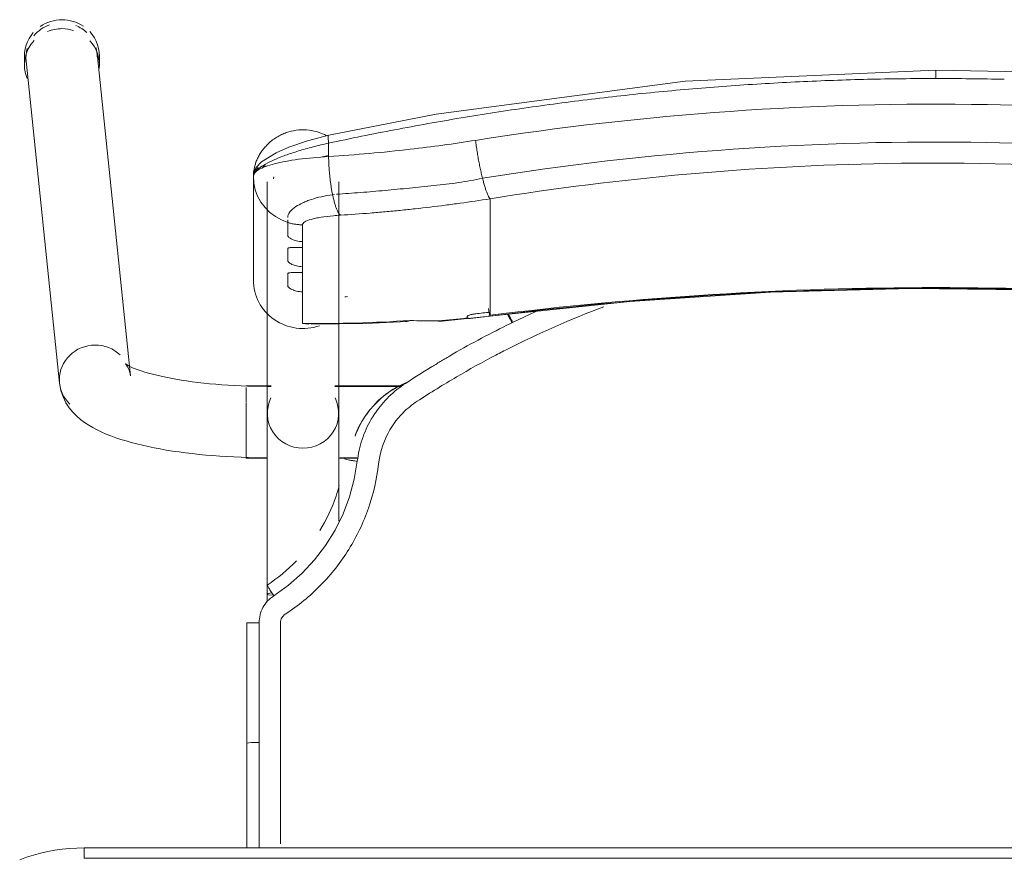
# Model space of a CAD drawing. Header units: metres. Extents: x 3 to 43.5, y -74 to -48.5.
# Tile 124 of 209: x 36.784 to 37.07, y -54.584 to -54.341. Entities that reach past the tile are written whole.
import ezdxf

# ---------------------------------------------------------------- set-up
doc = ezdxf.new("R2010")
doc.units = ezdxf.units.M
doc.layers.add('I-FURN', color=7, linetype='Continuous', lineweight=18)

# ---------------------------------------------------------------- blocks, each defined once
blk = doc.blocks.new('ConjuntoParaAlunoTamanho6 - CJA06_ConjuntoParaAlunoTamanho6-V15-1PAV - FRIGORÍFICA')
at = {"layer": 'I-FURN', "color": 253, "true_color": 0xaaaaaa}
for p, q in [((-0.2643, 0.29456), (-0.2643, 0.29197)), ((-0.23354, 0.20182), (-0.24321, 0.29526)), ((-0.24254, 0.29197), (-0.24254, 0.29456)), ((-0.2638, 0.29312), (-0.25413, 0.19969)), ((-0.1979, 0.25969), (-0.1979, 0.22964)), ((-0.19385, 0.25812), (-0.19385, 0.19097)), ((-0.19207, 0.25896), (-0.19202, 0.25906)), ((-0.19202, 0.25906), (-0.19192, 0.25949)), ((-0.17315, 0.19097), (-0.17315, 0.25812)), ((-0.19734, 0.2558), (-0.19665, 0.25395)), ((-0.17493, 0.25435), (-0.17437, 0.25441)), ((-0.19665, 0.25395), (-0.1957, 0.25221)), ((-0.1957, 0.25221), (-0.19451, 0.25062)), ((-0.12923, 0.2438), (-0.12923, 0.25317)), ((-0.12923, 0.24214), (-0.12923, 0.2438)), ((-0.18366, 0.24073), (-0.18366, 0.23904)), ((-0.12923, 0.24214), (-0.12923, 0.23653)), ((-0.12923, 0.23653), (-0.12923, 0.23486)), ((-0.12923, 0.23486), (-0.12923, 0.22925)), ((-0.18366, 0.23345), (-0.18366, 0.23176)), ((-0.12923, 0.22925), (-0.12923, 0.22759)), ((-0.18366, 0.22617), (-0.18366, 0.21701)), ((-0.12923, 0.22759), (-0.12923, 0.22197)), ((-0.12923, 0.22197), (-0.12923, 0.22031)), ((-0.11598, 0.22048), (-0.1227, 0.21732)), ((-0.14414, 0.21757), (-0.12926, 0.21915)), ((-0.18366, 0.21701), (-0.1818, 0.21679)), ((-0.19271, 0.19894), (-0.2, 0.19894)), ((-0.2, 0.19844), (-0.2, 0.19411)), ((-0.19271, 0.19879), (-0.19385, 0.19879)), ((-0.19385, 0.19879), (-0.19385, 0.19845)), ((-0.19385, 0.19845), (-0.19385, 0.19764)), ((-0.15474, 0.19894), (-0.17429, 0.19894)), ((-0.15494, 0.19879), (-0.17429, 0.19879)), ((-0.2, 0.19393), (-0.2, 0.18575)), ((-0.19385, 0.19367), (-0.19385, 0.1916)), ((-0.2, 0.18573), (-0.2, 0.17922)), ((-0.19385, 0.18688), (-0.19385, 0.18582)), ((-0.19385, 0.18371), (-0.19385, 0.18582)), ((-0.2, 0.17916), (-0.2, 0.17794)), ((-0.2, 0.17794), (-0.19377, 0.17794)), ((-0.19385, 0.17809), (-0.19385, 0.17951)), ((-0.17323, 0.17794), (-0.1676, 0.17794)), ((-0.17268, 0.17809), (-0.16757, 0.17809)), ((-0.18771, 0.14113), (-0.19199, 0.13805)), ((-0.19385, 0.13857), (-0.19385, 0.13643)), ((-0.19983, 0.13021), (-0.19982, 0.0953)), ((-0.19982, 0.06488), (-0.19982, 0.0953)), ((-0.19982, 0.0953), (-0.19982, 0.09529)), ((-0.19623, 0.09556), (-0.19738, 0.09554)), ((0.247, 0.06497), (-0.247, 0.06497)), ((-0.247, 0.06497), (-0.247, 0.06197)), ((0.247, 0.06497), (-0.247, 0.06497))]:
    blk.add_line(p, q, dxfattribs=at)
at = {"layer": 'I-FURN', "color": 253, "true_color": 0xaaaaaa, "flags": 128}
for points in [[(0.0001, 0.2904), (-0.07267, 0.28721), (-0.14486, 0.2777), (-0.17603, 0.27161)], [(0.17623, 0.27161), (0.10331, 0.28398), (0.03018, 0.28985), (0.0001, 0.2904)], [(-0.17603, 0.27161), (-0.18218, 0.26997), (-0.18761, 0.26812), (-0.19131, 0.26652), (-0.19557, 0.2639), (-0.19708, 0.26226), (-0.19765, 0.26113), (-0.1979, 0.25971)], [(-0.17607, 0.26928), (-0.17607, 0.26831), (-0.17607, 0.26734), (-0.17607, 0.26637), (-0.17607, 0.2654)], [(-0.1979, 0.24468), (-0.1979, 0.2522), (-0.1979, 0.25971)], [(-0.1979, 0.25969), (-0.19776, 0.25773), (-0.19734, 0.2558)], [(-0.1979, 0.25969), (-0.1979, 0.25218), (-0.1979, 0.24467), (-0.1979, 0.23715), (-0.1979, 0.22964)], [(-0.19451, 0.25062), (-0.19311, 0.2492), (-0.19152, 0.24799)], [(-0.19152, 0.24799), (-0.18977, 0.24701), (-0.1879, 0.24628)], [(-0.1879, 0.24243), (-0.1879, 0.24339), (-0.1879, 0.24435), (-0.1879, 0.24532), (-0.1879, 0.24628)], [(-0.18366, 0.24561), (-0.18366, 0.24439), (-0.18366, 0.24317), (-0.18366, 0.24195), (-0.18366, 0.24073)], [(-0.1879, 0.23515), (-0.1879, 0.23603), (-0.1879, 0.23692), (-0.1879, 0.2378), (-0.1879, 0.23868)], [(-0.18366, 0.23904), (-0.18366, 0.23764), (-0.18366, 0.23624), (-0.18366, 0.23485), (-0.18366, 0.23345)], [(-0.1879, 0.22787), (-0.1879, 0.22876), (-0.1879, 0.22964), (-0.1879, 0.23052), (-0.1879, 0.23141)], [(-0.18366, 0.23176), (-0.18366, 0.23036), (-0.18366, 0.22897), (-0.18366, 0.22757), (-0.18366, 0.22617)], [(-0.12926, 0.21915), (-0.08865, 0.22342), (-0.0479, 0.2261), (-0.00707, 0.22717), (0.03376, 0.22666), (0.07455, 0.22454), (0.11521, 0.22083), (0.12946, 0.21915)], [(-0.12923, 0.22031), (-0.12923, 0.22007), (-0.12923, 0.21984), (-0.12923, 0.21961), (-0.12923, 0.21937)], [(-0.18111, 0.21677), (-0.16533, 0.21701), (-0.15331, 0.21761)], [(-0.1359, 0.2187), (-0.1359, 0.21878), (-0.1359, 0.21886), (-0.1359, 0.21893), (-0.1359, 0.21901)], [(-0.23354, 0.20182), (-0.23373, 0.20287), (-0.23403, 0.20376), (-0.23437, 0.20445), (-0.23469, 0.20492), (-0.23492, 0.20521), (-0.23505, 0.20534), (-0.23507, 0.20536)], [(-0.23507, 0.20536), (-0.23501, 0.20531), (-0.23482, 0.20518), (-0.23451, 0.20499), (-0.23408, 0.20476), (-0.23355, 0.20449), (-0.23291, 0.2042), (-0.23217, 0.20389), (-0.23133, 0.20358), (-0.23041, 0.20326), (-0.22941, 0.20294), (-0.22832, 0.20262), (-0.22717, 0.2023), (-0.22594, 0.20199), (-0.22464, 0.20169), (-0.22328, 0.2014), (-0.22186, 0.20112), (-0.22039, 0.20086), (-0.21886, 0.2006), (-0.21729, 0.20036), (-0.21567, 0.20014), (-0.214, 0.19993), (-0.2123, 0.19973), (-0.21057, 0.19956), (-0.2088, 0.1994), (-0.207, 0.19926), (-0.20518, 0.19913), (-0.20334, 0.19903), (-0.20148, 0.19894), (-0.19961, 0.19888), (-0.19772, 0.19883), (-0.19583, 0.1988), (-0.19394, 0.19879), (-0.19385, 0.19879)], [(-0.25413, 0.19969), (-0.25375, 0.19762), (-0.25311, 0.19572), (-0.25226, 0.19403), (-0.25129, 0.19256), (-0.25023, 0.19128), (-0.24913, 0.19017), (-0.24799, 0.18919), (-0.24683, 0.18832), (-0.24563, 0.18753), (-0.24441, 0.18681), (-0.24316, 0.18615), (-0.24188, 0.18553), (-0.24055, 0.18496), (-0.23919, 0.18441), (-0.23778, 0.1839), (-0.23633, 0.18341), (-0.23483, 0.18295), (-0.2333, 0.18251), (-0.23171, 0.1821), (-0.23008, 0.1817), (-0.22841, 0.18133), (-0.2267, 0.18098), (-0.22495, 0.18064), (-0.22315, 0.18033), (-0.22132, 0.18004), (-0.21946, 0.17976), (-0.21756, 0.17951), (-0.21562, 0.17928), (-0.21366, 0.17906), (-0.21168, 0.17887), (-0.20967, 0.1787), (-0.20763, 0.17855), (-0.20558, 0.17842), (-0.20352, 0.17831), (-0.20144, 0.17823), (-0.19935, 0.17816), (-0.19725, 0.17811), (-0.19515, 0.17809), (-0.19385, 0.17809)], [(-0.19385, 0.13857), (-0.19385, 0.14057), (-0.19385, 0.14257), (-0.19385, 0.14457), (-0.19385, 0.14656), (-0.19385, 0.14855), (-0.19385, 0.15053), (-0.19385, 0.15249), (-0.19385, 0.15444), (-0.19385, 0.15637), (-0.19385, 0.15827), (-0.19385, 0.16015), (-0.19385, 0.162), (-0.19385, 0.16382), (-0.19385, 0.1656), (-0.19385, 0.16735), (-0.19385, 0.16905), (-0.19385, 0.17071), (-0.19385, 0.17233), (-0.19385, 0.1739), (-0.19385, 0.17541), (-0.19385, 0.17687), (-0.19385, 0.17828), (-0.19385, 0.17963), (-0.19385, 0.18092), (-0.19385, 0.18215), (-0.19385, 0.18331), (-0.19385, 0.18441), (-0.19385, 0.18544), (-0.19385, 0.1864), (-0.19385, 0.18729), (-0.19385, 0.1881), (-0.19385, 0.18885), (-0.19385, 0.18951), (-0.19385, 0.19011), (-0.19385, 0.19062), (-0.19385, 0.19097)], [(-0.17315, 0.19097), (-0.17315, 0.19051), (-0.17315, 0.18998), (-0.17315, 0.18937), (-0.17315, 0.18869), (-0.17315, 0.18793), (-0.17315, 0.1871), (-0.17315, 0.18619), (-0.17315, 0.18522), (-0.17315, 0.18417), (-0.17315, 0.18306), (-0.17315, 0.18188), (-0.17315, 0.18064), (-0.17315, 0.17934), (-0.17315, 0.17798), (-0.17315, 0.17656), (-0.17315, 0.17508), (-0.17315, 0.17355), (-0.17315, 0.17198), (-0.17315, 0.17035), (-0.17315, 0.16868), (-0.17315, 0.16696), (-0.17315, 0.16521), (-0.17315, 0.16342), (-0.17315, 0.16159), (-0.17315, 0.15974)], [(-0.16841, 0.18438), (-0.16841, 0.18437), (-0.16841, 0.18435), (-0.16841, 0.18434), (-0.16841, 0.18432)], [(-0.16774, 0.17706), (-0.16861, 0.17188), (-0.16997, 0.16679), (-0.17181, 0.16185), (-0.17415, 0.15713), (-0.17693, 0.15265), (-0.18013, 0.14846), (-0.18374, 0.14461), (-0.18771, 0.14113)], [(-0.19623, 0.13025), (-0.19623, 0.12331), (-0.19623, 0.11637), (-0.19623, 0.10942), (-0.19623, 0.10249), (-0.19623, 0.09556)], [(-0.19738, 0.09554), (-0.19841, 0.0955), (-0.1992, 0.09544), (-0.19969, 0.09537), (-0.19982, 0.0953)], [(-0.247, 0.06497), (-0.24912, 0.06492), (-0.25124, 0.0648), (-0.25334, 0.06459), (-0.25544, 0.06429), (-0.25753, 0.06391), (-0.2596, 0.06345), (-0.26165, 0.0629), (-0.26367, 0.06228), (-0.26567, 0.06157)], [(0.247, 0.06197), (0.1235, 0.06197), (0, 0.06197), (-0.1235, 0.06197), (-0.247, 0.06197)], [(-0.247, 0.06197), (-0.1235, 0.06197), (0, 0.06197), (0.1235, 0.06197), (0.247, 0.06197)]]:
    blk.add_lwpolyline(points, dxfattribs=at)
at = {"layer": 'I-FURN', "color": 253, "true_color": 0xaaaaaa}
for centre, major_axis, ratio, start_param, end_param in [((-0.25351, 0.29419), (0.01029, 0.00107), 0.967158, 1.815725, 2.361641), ((-0.25342, 0.29456), (0.01088, 0), 0.965926, 1.570796, 2.185058), ((-0.25342, 0.29456), (0.01088, 0), 0.965926, 0.959427, 1.570796), ((-0.25351, 0.29419), (0.01029, 0.00107), 0.967158, 0.685592, 1.060105), ((-0.25342, 0.29456), (0.01088, 0), 0.965926, 2.438822, 3.243525), ((-0.25342, 0.29197), (0.01088, 0), 0.965926, 1.570796, 1.965237), ((-0.25342, 0.29197), (0.01088, 0), 0.965926, 1.257624, 1.559899), ((-0.25342, 0.29456), (0.01088, 0), 0.965926, 6.170166, 7.020457), ((-0.25342, 0.29197), (0.01088, 0), 0.965926, 2.404268, 3.526261), ((-0.25342, 0.29197), (0.01088, 0), 0.965926, 6.182855, 7.015454), ((-0.25351, 0.29419), (0.01029, 0.00107), 0.967158, 6.18338, 6.464028), ((-0.25351, 0.29419), (0.01029, 0.00107), 0.967158, 2.780211, 3.141593), ((-0.1835, 0.22964), (-0.0144, 0), 0.978148, 0, 1.909658), ((0.0001, -0.77159), (1.0211, 0), 0.978148, 1.443771, 1.697822), ((0.0001, -0.77117), (1.0209, 0), 0.978148, 1.443771, 1.697822), ((-0.17927, 0.60128), (0.385, 0), 0.978148, 4.732926, 4.735013), ((-0.17927, 0.60356), (0.395, 0), 0.978148, 4.828782, 4.839414), ((-0.1305, 0.22908), (-0.00124, 0.00992), 0.026339, 2.463316, 2.966516), ((-0.17927, 0.60336), (0.395, 0), 0.978148, 4.701279, 4.780293), ((-0.14501, 0.22754), (-0.00087, 0.00996), 0.018501, 2.957526, 3.350225), ((-0.17927, 0.60263), (0.395, 0), 0.978148, 4.801491, 4.822541), ((-0.17927, 0.60221), (0.3948, 0), 0.978148, 4.828842, 4.839414), ((-0.24383, 0.20075), (0.01029, 0.00107), 0.967158, 1.470991, 3.041787), ((-0.24383, 0.20075), (0.01029, 0.00107), 0.967158, 0.685592, 1.470991), ((-0.24383, 0.20075), (0.01029, 0.00107), 0.967158, 3.041787, 3.827185), ((-0.1835, 0.19097), (0.01035, 0), 0.978148, 2.686587, 4.712389), ((-0.1835, 0.19097), (0.01035, 0), 0.978148, 4.712389, 6.738191), ((-0.1835, 0.13857), (0.01035, 0), 0.069756, 2.648425, 3.665191)]:
    blk.add_ellipse(centre, major_axis=major_axis, ratio=ratio, start_param=start_param, end_param=end_param, dxfattribs=at)
for points in [[(0.0001, 0.29036), (0.0001, 0.29029), (0.0001, 0.29001), (0.0001, 0.28916), (0.0001, 0.28841), (0.0001, 0.28802)], [(-0.05929, 0.28591), (-0.06588, 0.28544), (-0.07245, 0.28489), (-0.07901, 0.28427)], [(-0.03953, 0.28708), (-0.04612, 0.28677), (-0.05271, 0.28638), (-0.05929, 0.28591)], [(-0.01972, 0.28779), (-0.02633, 0.28763), (-0.03293, 0.2874), (-0.03953, 0.28708)], [(0.0001, 0.28802), (-0.00651, 0.28802), (-0.01312, 0.28795), (-0.01972, 0.28779)], [(0.01992, 0.28779), (0.01332, 0.28795), (0.00671, 0.28802), (0.0001, 0.28802)], [(-0.07901, 0.28427), (-0.08557, 0.28365), (-0.09211, 0.28295), (-0.09864, 0.28217)], [(-0.09864, 0.28217), (-0.10517, 0.28139), (-0.11169, 0.28054), (-0.11819, 0.27961)], [(-0.11819, 0.27961), (-0.12468, 0.27869), (-0.13116, 0.27768), (-0.13762, 0.27661)], [(-0.13762, 0.27661), (-0.14407, 0.27553), (-0.15051, 0.27438), (-0.15692, 0.27316)], [(-0.15692, 0.27316), (-0.16332, 0.27194), (-0.16971, 0.27065), (-0.17607, 0.26928)], [(-0.13346, 0.2701), (-0.13339, 0.26956), (-0.13324, 0.26848), (-0.133, 0.26684), (-0.13272, 0.2652), (-0.13242, 0.26359), (-0.13211, 0.26203), (-0.13178, 0.26053), (-0.13155, 0.25959), (-0.13144, 0.25914)], [(-0.17609, 0.26577), (-0.1767, 0.26561), (-0.17731, 0.26545), (-0.17791, 0.26528)], [(-0.17607, 0.2654), (-0.17914, 0.26523), (-0.18504, 0.2647), (-0.19219, 0.26337), (-0.19682, 0.26165), (-0.1979, 0.26035), (-0.1979, 0.25969)], [(-0.17607, 0.2654), (-0.17606, 0.26498), (-0.17604, 0.26413), (-0.17598, 0.26285), (-0.1759, 0.26156), (-0.17579, 0.26028), (-0.17566, 0.25902), (-0.17551, 0.25778), (-0.17533, 0.25659), (-0.17514, 0.25544), (-0.175, 0.25471), (-0.17493, 0.25435)], [(-0.12923, 0.25317), (-0.12932, 0.25327), (-0.1295, 0.25353), (-0.1298, 0.25409), (-0.13011, 0.25481), (-0.13044, 0.25568), (-0.13077, 0.2567), (-0.1311, 0.25786), (-0.13133, 0.2587), (-0.13144, 0.25914)], [(-0.17493, 0.25435), (-0.17484, 0.25392), (-0.17465, 0.25308), (-0.17435, 0.25195), (-0.17403, 0.25093), (-0.17369, 0.25006), (-0.17335, 0.24934), (-0.173, 0.24877), (-0.17277, 0.2485), (-0.17265, 0.2484)], [(-0.16398, 0.24902), (-0.16687, 0.24878), (-0.16977, 0.24858), (-0.17265, 0.2484)], [(-0.15964, 0.24939), (-0.16109, 0.24926), (-0.16254, 0.24913), (-0.16398, 0.24902)], [(-0.1553, 0.2498), (-0.15675, 0.24966), (-0.15819, 0.24952), (-0.15964, 0.24939)], [(-0.15095, 0.25026), (-0.1524, 0.2501), (-0.15385, 0.24995), (-0.1553, 0.2498)], [(-0.14226, 0.2513), (-0.14516, 0.25092), (-0.14806, 0.25058), (-0.15095, 0.25026)], [(-0.1879, 0.24628), (-0.18756, 0.24617), (-0.18687, 0.24599), (-0.18581, 0.24578), (-0.18474, 0.24565), (-0.18402, 0.24561), (-0.18366, 0.24561)], [(-0.09625, 0.22184), (-0.10584, 0.21825), (-0.1152, 0.21414), (-0.12434, 0.2095)], [(-0.15397, 0.21772), (-0.15349, 0.21752), (-0.153, 0.21758), (-0.15247, 0.21788)], [(-0.15247, 0.21788), (-0.15113, 0.21782), (-0.1484, 0.21775), (-0.14556, 0.21776), (-0.14412, 0.21779)], [(-0.1359, 0.21901), (-0.1359, 0.21905), (-0.13586, 0.21912), (-0.13573, 0.21923), (-0.13549, 0.21935), (-0.13518, 0.21946), (-0.13479, 0.21957), (-0.13436, 0.21967), (-0.1339, 0.21974), (-0.13357, 0.21979), (-0.1334, 0.21981)], [(-0.13585, 0.2186), (-0.13587, 0.21862), (-0.13589, 0.21865), (-0.1359, 0.21868), (-0.1359, 0.2187)], [(-0.1227, 0.21732), (-0.12297, 0.21719), (-0.12353, 0.21692), (-0.12408, 0.21665), (-0.12436, 0.21651)], [(-0.12289, 0.21723), (-0.12304, 0.21753), (-0.12319, 0.21783), (-0.12334, 0.21813)], [(-0.12436, 0.21651), (-0.12717, 0.21512), (-0.13276, 0.21224), (-0.13826, 0.20916), (-0.14098, 0.20758)], [(-0.12434, 0.2095), (-0.12494, 0.2092), (-0.12615, 0.20858), (-0.12737, 0.20794), (-0.12798, 0.20762)], [(-0.12798, 0.20762), (-0.13157, 0.20574), (-0.13889, 0.20168), (-0.14651, 0.19698), (-0.1504, 0.19445)], [(-0.14098, 0.20758), (-0.14188, 0.20704), (-0.14368, 0.20597), (-0.14546, 0.20487), (-0.14635, 0.20432)], [(-0.14638, 0.20431), (-0.14762, 0.20355), (-0.1501, 0.202), (-0.15256, 0.20043), (-0.15378, 0.19963)], [(-0.16501, 0.19076), (-0.16447, 0.19151), (-0.16331, 0.19295), (-0.16135, 0.19493), (-0.15919, 0.19669), (-0.15764, 0.19771), (-0.15683, 0.19818)], [(-0.15378, 0.19963), (-0.1555, 0.19851), (-0.15869, 0.19594), (-0.16134, 0.1928), (-0.1625, 0.1911)], [(-0.1568, 0.1982), (-0.15576, 0.1988), (-0.15475, 0.1993), (-0.15376, 0.19971)], [(-0.1504, 0.19445), (-0.15113, 0.19396), (-0.15256, 0.19293), (-0.15386, 0.19174), (-0.15448, 0.19112)], [(-0.16371, 0.18924), (-0.16479, 0.18738), (-0.16656, 0.18343), (-0.1675, 0.1792), (-0.16774, 0.17706)], [(-0.1625, 0.1911), (-0.16271, 0.1908), (-0.16313, 0.19018), (-0.16352, 0.18955), (-0.16371, 0.18924)], [(-0.15448, 0.19112), (-0.15645, 0.18912), (-0.15969, 0.18452), (-0.16124, 0.17915), (-0.16156, 0.17636)], [(-0.16774, 0.17706), (-0.16823, 0.17712), (-0.16921, 0.17725), (-0.17046, 0.17746), (-0.17128, 0.17766), (-0.17147, 0.17776), (-0.17146, 0.1778)], [(-0.1854, 0.14823), (-0.18797, 0.14558), (-0.19084, 0.14321), (-0.19391, 0.14119)], [(-0.19391, 0.14119), (-0.19393, 0.14119), (-0.19385, 0.14103), (-0.19344, 0.14033), (-0.19278, 0.13928), (-0.19225, 0.13846), (-0.19199, 0.13805)], [(-0.19199, 0.13805), (-0.19265, 0.13762), (-0.19383, 0.13663), (-0.19519, 0.13473), (-0.19604, 0.13255), (-0.19622, 0.13104), (-0.19623, 0.13025)], [(-0.18863, 0.13277), (-0.18884, 0.13263), (-0.18922, 0.13231), (-0.18966, 0.1317), (-0.18994, 0.13099), (-0.19, 0.1305), (-0.19, 0.13025)], [(-0.19623, 0.13025), (-0.19672, 0.13025), (-0.1977, 0.13025), (-0.19891, 0.13024), (-0.19969, 0.13022), (-0.19984, 0.13021), (-0.19982, 0.1302)], [(-0.19982, 0.12147), (-0.19982, 0.12438), (-0.19982, 0.12729), (-0.19982, 0.1302)], [(-0.19982, 0.1302), (-0.19982, 0.12438), (-0.19982, 0.11273), (-0.19982, 0.1011), (-0.19982, 0.09529)], [(-0.19982, 0.09528), (-0.19982, 0.1011), (-0.19982, 0.10691), (-0.19982, 0.11273)], [(-0.19982, 0.09529), (-0.19982, 0.08515), (-0.19982, 0.07502), (-0.19982, 0.06488)], [(-0.19982, 0.06488), (-0.19982, 0.06837), (-0.19982, 0.07185), (-0.19982, 0.07534)]]:
    blk.add_open_spline(points, degree=3, dxfattribs=at)
for points, knots in [([(-0.13346, 0.2701), (-0.0847, 0.2778), (0.00519, 0.28415), (0.09466, 0.27626), (0.13366, 0.2701)], [-1, -1, -1, -1, -0.444444, 0, 0, 0, 0]), ([(-0.1979, 0.25971), (-0.1979, 0.26019), (-0.19783, 0.26127), (-0.19747, 0.26287), (-0.19695, 0.2643), (-0.19642, 0.26543), (-0.19585, 0.26637), (-0.19534, 0.26711), (-0.19492, 0.26766), (-0.19447, 0.26819), (-0.19382, 0.2689), (-0.19291, 0.26975), (-0.1919, 0.27053), (-0.19105, 0.27107), (-0.1904, 0.27144), (-0.18973, 0.27177), (-0.18883, 0.27217), (-0.18719, 0.27275), (-0.18474, 0.2732), (-0.18174, 0.27315), (-0.17906, 0.27255), (-0.17745, 0.27187), (-0.17679, 0.27153)], [0, 0, 0, 0, 0.0625, 0.125, 0.15625, 0.1875, 0.21875, 0.234375, 0.25, 0.265625, 0.28125, 0.3125, 0.34375, 0.359375, 0.375, 0.390625, 0.40625, 0.4375, 0.5, 0.5625, 0.625, 0.6721865, 0.6721865, 0.6721865, 0.6721865]), ([(-0.1761, 0.27156), (-0.17616, 0.27149), (-0.17627, 0.27106), (-0.17619, 0.27003), (-0.17607, 0.26928)], [0.625, 0.625, 0.625, 0.625, 0.75, 1, 1, 1, 1]), ([(-0.1979, 0.25971), (-0.1979, 0.26034), (-0.19688, 0.26187), (-0.19282, 0.26411), (-0.18865, 0.26578), (-0.18491, 0.26704), (-0.18064, 0.26823), (-0.1776, 0.26895), (-0.17607, 0.26928)], [0, 0, 0, 0, 0.25, 0.5, 0.625, 0.75, 0.875, 1, 1, 1, 1]), ([(-0.17607, 0.2654), (-0.1682, 0.2659), (-0.154, 0.26716), (-0.13977, 0.2691), (-0.13346, 0.2701)], [-1, -1, -1, -1, -0.444444, 0, 0, 0, 0]), ([(-0.13144, 0.25914), (-0.08343, 0.26683), (0.00512, 0.27318), (0.09323, 0.26529), (0.13164, 0.25914)], [-1, -1, -1, -1, -0.444444, 0, 0, 0, 0]), ([(0.12943, 0.25317), (0.08224, 0.26075), (-0.00484, 0.26702), (-0.09148, 0.25924), (-0.12923, 0.25317)], [-1, -1, -1, -1, -0.444444, 0, 0, 0, 0]), ([(-0.1965, 0.2622), (-0.19671, 0.26207), (-0.1971, 0.26176), (-0.19769, 0.26096), (-0.1979, 0.26021), (-0.1979, 0.25971)], [0.75, 0.75, 0.75, 0.75, 0.8125, 0.875, 1, 1, 1, 1]), ([(-0.19421, 0.2626), (-0.1945, 0.26266), (-0.19502, 0.2627), (-0.19554, 0.2626), (-0.19576, 0.26254)], [0.5473049, 0.5473049, 0.5473049, 0.5473049, 0.625, 0.6812684, 0.6812684, 0.6812684, 0.6812684]), ([(-0.17381, 0.25447), (-0.17147, 0.25462), (-0.16677, 0.25497), (-0.1597, 0.25557), (-0.1538, 0.25614), (-0.14908, 0.25663), (-0.14554, 0.25703), (-0.14198, 0.25739), (-0.13843, 0.25782), (-0.13492, 0.25842), (-0.13259, 0.25889), (-0.13144, 0.25914)], [0, 0, 0, 0, 0.166667, 0.333333, 0.5, 0.583333, 0.666667, 0.75, 0.833333, 0.916667, 1, 1, 1, 1]), ([(-0.1879, 0.24778), (-0.18791, 0.24829), (-0.1875, 0.24933), (-0.18588, 0.25077), (-0.184, 0.25182), (-0.1824, 0.2525), (-0.17978, 0.25344), (-0.17715, 0.25404), (-0.17493, 0.25435)], [0, 0, 0, 0, 0.2, 0.4, 0.55, 0.625, 0.7, 1, 1, 1, 1]), ([(-0.12923, 0.25317), (-0.13213, 0.25271), (-0.13647, 0.25207), (-0.14082, 0.25148), (-0.14226, 0.2513)], [-1, -1, -1, -1, -0.8, -0.7, -0.7, -0.7, -0.7]), ([(-0.1879, 0.24628), (-0.1879, 0.24644), (-0.1879, 0.2467), (-0.1879, 0.247), (-0.1879, 0.2471)], [0, 0, 0, 0, 0.4, 0.6, 0.6, 0.6, 0.6]), ([(-0.17265, 0.2484), (-0.17333, 0.24836), (-0.17532, 0.24821), (-0.17777, 0.24791), (-0.17985, 0.24753), (-0.18163, 0.2471), (-0.18322, 0.24646), (-0.18366, 0.2459), (-0.18366, 0.24561)], [-1, -1, -1, -1, -0.888889, -0.666667, -0.555556, -0.444444, -0.222222, 0, 0, 0, 0]), ([(-0.18366, 0.24073), (-0.18428, 0.24075), (-0.18512, 0.24088), (-0.18609, 0.24117), (-0.18671, 0.24142), (-0.18723, 0.2417), (-0.18762, 0.24198), (-0.18784, 0.24222), (-0.1879, 0.24236), (-0.1879, 0.24243)], [0, 0, 0, 0, 0.25, 0.375, 0.5, 0.625, 0.75, 0.875, 1, 1, 1, 1]), ([(-0.1879, 0.23868), (-0.1879, 0.23875), (-0.18784, 0.23885), (-0.18762, 0.23896), (-0.18723, 0.23902), (-0.18671, 0.23904), (-0.18609, 0.23904), (-0.18512, 0.23903), (-0.18428, 0.23902), (-0.18366, 0.23904)], [0, 0, 0, 0, 0.125, 0.25, 0.375, 0.5, 0.625, 0.75, 1, 1, 1, 1]), ([(-0.18366, 0.23345), (-0.18428, 0.23348), (-0.18512, 0.2336), (-0.18609, 0.23389), (-0.18671, 0.23414), (-0.18723, 0.23442), (-0.18762, 0.2347), (-0.18784, 0.23494), (-0.1879, 0.23508), (-0.1879, 0.23515)], [0, 0, 0, 0, 0.25, 0.375, 0.5, 0.625, 0.75, 0.875, 1, 1, 1, 1]), ([(-0.1879, 0.23141), (-0.1879, 0.23147), (-0.18784, 0.23158), (-0.18762, 0.23168), (-0.18723, 0.23174), (-0.18671, 0.23176), (-0.18609, 0.23176), (-0.18512, 0.23175), (-0.18428, 0.23175), (-0.18366, 0.23176)], [0, 0, 0, 0, 0.125, 0.25, 0.375, 0.5, 0.625, 0.75, 1, 1, 1, 1]), ([(-0.18366, 0.22617), (-0.18428, 0.2262), (-0.18512, 0.22633), (-0.18609, 0.22661), (-0.18671, 0.22687), (-0.18723, 0.22714), (-0.18762, 0.22742), (-0.18784, 0.22767), (-0.1879, 0.22781), (-0.1879, 0.22787)], [0, 0, 0, 0, 0.25, 0.375, 0.5, 0.625, 0.75, 0.875, 1, 1, 1, 1]), ([(-0.1334, 0.21866), (-0.1337, 0.21862), (-0.13425, 0.21856), (-0.13488, 0.2185), (-0.13529, 0.21849), (-0.13555, 0.2185), (-0.13573, 0.21853), (-0.13582, 0.21857), (-0.13585, 0.2186)], [0, 0, 0, 0, 0.25, 0.5, 0.625, 0.75, 0.875, 1, 1, 1, 1]), ([(-0.12335, 0.21813), (-0.12356, 0.21856), (-0.12384, 0.21913), (-0.12407, 0.21963), (-0.12413, 0.21975)], [0, 0, 0, 0, 0.25, 0.3402955, 0.3402955, 0.3402955, 0.3402955]), ([(-0.12388, 0.21967), (-0.12372, 0.21936), (-0.12333, 0.2186), (-0.12291, 0.21776), (-0.1227, 0.21732)], [0.5302375, 0.5302375, 0.5302375, 0.5302375, 0.75, 1, 1, 1, 1]), ([(-0.15863, 0.1971), (-0.16081, 0.19558), (-0.16383, 0.19273), (-0.16686, 0.18807), (-0.16796, 0.18563), (-0.16841, 0.18438)], [0, 0, 0, 0, 0.5, 0.75, 1, 1, 1, 1]), ([(-0.1535, 0.1999), (-0.15406, 0.19967), (-0.15585, 0.19886), (-0.15753, 0.19787), (-0.15863, 0.1971)], [0.6367527, 0.6367527, 0.6367527, 0.6367527, 0.75, 1, 1, 1, 1]), ([(-0.16841, 0.18432), (-0.16799, 0.18547), (-0.16725, 0.18714), (-0.16604, 0.18925), (-0.16537, 0.19026), (-0.16501, 0.19076)], [0, 0, 0, 0, 0.5, 0.75, 1, 1, 1, 1]), ([(-0.16156, 0.17636), (-0.16208, 0.17191), (-0.16353, 0.16549), (-0.16692, 0.15729), (-0.1701, 0.15145), (-0.17391, 0.14602), (-0.17976, 0.13936), (-0.18487, 0.13521), (-0.18863, 0.13277)], [0, 0, 0, 0, 0.25, 0.375, 0.5, 0.625, 0.75, 1, 1, 1, 1]), ([(-0.17298, 0.17), (-0.17326, 0.16899), (-0.17467, 0.16443), (-0.17671, 0.16011), (-0.17864, 0.15696)], [0.1791779, 0.1791779, 0.1791779, 0.1791779, 0.25, 0.5, 0.5, 0.5, 0.5]), ([(-0.19, 0.13025), (-0.19, 0.12863), (-0.19, 0.12547), (-0.19, 0.12092), (-0.19, 0.1173), (-0.19, 0.1145), (-0.19, 0.11243), (-0.19, 0.11052), (-0.19, 0.10828), (-0.19, 0.10624), (-0.19, 0.10408), (-0.19, 0.10228), (-0.19, 0.10023), (-0.19, 0.09774), (-0.19, 0.09515), (-0.19, 0.09189), (-0.19, 0.08842), (-0.19, 0.08419), (-0.19, 0.08049), (-0.19, 0.07684), (-0.19, 0.07351), (-0.19, 0.07081), (-0.19, 0.0683), (-0.19, 0.06666), (-0.19, 0.06612)], [0, 0, 0, 0, 0.03125, 0.0625, 0.09375, 0.109375, 0.125, 0.140625, 0.15625, 0.1875, 0.203125, 0.21875, 0.234375, 0.25, 0.265625, 0.28125, 0.3125, 0.328125, 0.34375, 0.359375, 0.3671875, 0.375, 0.3828125, 0.3865101, 0.3865101, 0.3865101, 0.3865101]), ([(-0.19623, 0.06488), (-0.19623, 0.06802), (-0.19623, 0.0747), (-0.19623, 0.0849), (-0.19623, 0.09203), (-0.19623, 0.09556)], [0.8397159, 0.8397159, 0.8397159, 0.8397159, 0.8888889, 0.9444444, 1, 1, 1, 1])]:
    blk.add_open_spline(points, degree=3, knots=knots, dxfattribs=at)
blk = doc.blocks.new('4 GRE - ESCOLA DE CINEMA E AUDIOVISUAL CINE REX R07_rvt-1-1PAV - FRIGORÍFICA')
at = {"layer": 'I-FURN', "color": 253, "lineweight": 18, "true_color": 0xaaaaaa}
blk.add_blockref('ConjuntoParaAlunoTamanho6 - CJA06_ConjuntoParaAlunoTamanho6-V15-1PAV - FRIGORÍFICA', (37.04989, -54.6463), dxfattribs=at)

msp = doc.modelspace()

# ---------------------------------------------------------------- block references
at = {"lineweight": 5}
msp.add_blockref('4 GRE - ESCOLA DE CINEMA E AUDIOVISUAL CINE REX R07_rvt-1-1PAV - FRIGORÍFICA', (0, 0), dxfattribs=at)

doc.saveas('drawing.dxf')
